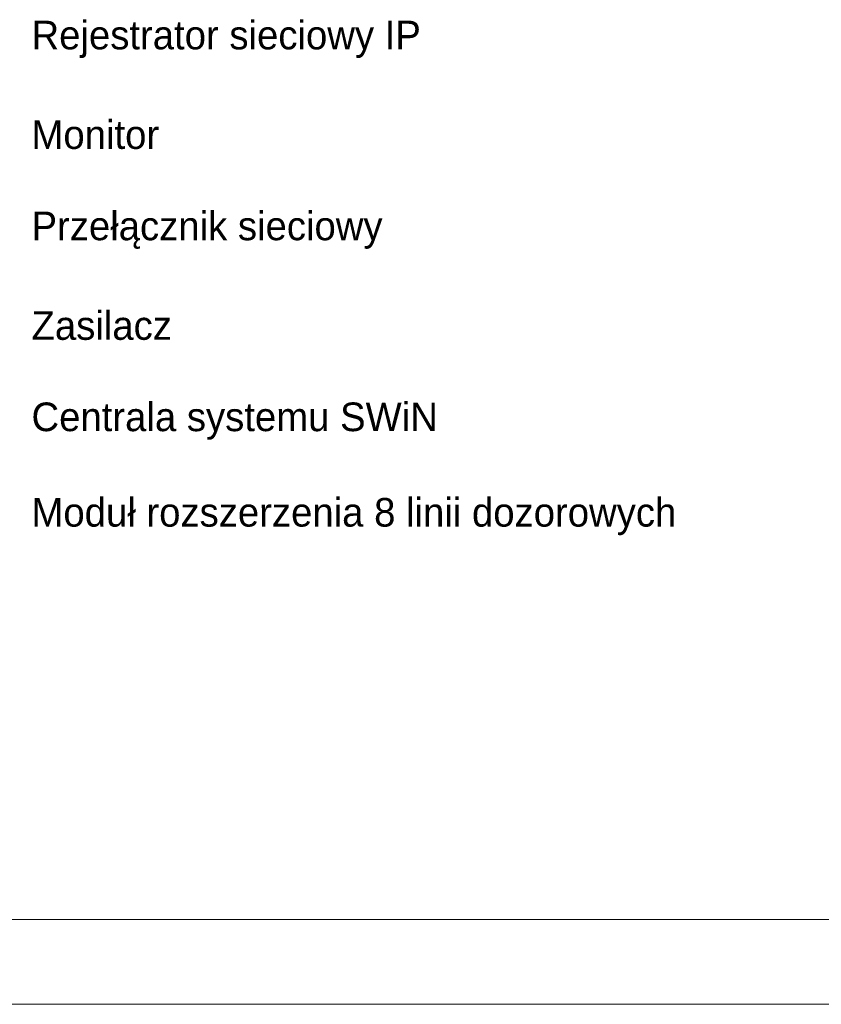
# Model space of a CAD drawing. Header units: centimetres. Extents: x 74448 to 96987, y -37016 to -10817.
# Tile 135 of 174: x 79100 to 79667, y -24042 to -23346. Entities that reach past the tile are written whole.
import ezdxf

# ---------------------------------------------------------------- set-up
doc = ezdxf.new("R2010")
doc.units = ezdxf.units.CM
doc.header["$LTSCALE"] = 0.02
for name, color, linetype, lineweight in [('_pk_tabelka', 7, 'Continuous', 15), ('CCTV', 7, 'Continuous', 25), ('SSWiN', 7, 'Continuous', 25)]:
    doc.layers.add(name, color=color, linetype=linetype, lineweight=lineweight)
doc.styles.add('Tomasz_W legenda', font='TCM_____.TTF')

msp = doc.modelspace()

# ---------------------------------------------------------------- linework, layer by layer
at = {"layer": '_pk_tabelka', "color": 7, "ltscale": 3}
for p, q in [((82805.68, -23981.81), (74705.68, -23981.81)), ((82865.68, -24041.81), (74455.68, -24041.81))]:
    msp.add_line(p, q, dxfattribs=at)

# ---------------------------------------------------------------- texts
at = {"layer": 'CCTV', "ltscale": 0.5, "char_height": 20.25, "width": 630.8743, "attachment_point": 4, "line_spacing_factor": 0.825, "style": 'Tomasz_W legenda'}
for s, insert in [('Rejestrator sieciowy IP ', (79108.42, -23359.42)), ('Monitor ', (79108.42, -23426.92)), ('Przełącznik sieciowy ', (79108.42, -23494.42)), ('Zasilacz ', (79108.42, -23561.92))]:
    msp.add_mtext(s, dxfattribs=dict(at, insert=insert))
at = {"layer": 'SSWiN', "ltscale": 0.5, "char_height": 20.25, "width": 630.8743, "attachment_point": 4, "line_spacing_factor": 0.825, "style": 'Tomasz_W legenda'}
for s, insert in [('Centrala systemu SWiN ', (79108.42, -23629.42)), ('Moduł rozszerzenia 8 linii dozorowych ', (79108.42, -23696.92))]:
    msp.add_mtext(s, dxfattribs=dict(at, insert=insert))

doc.saveas('drawing.dxf')
